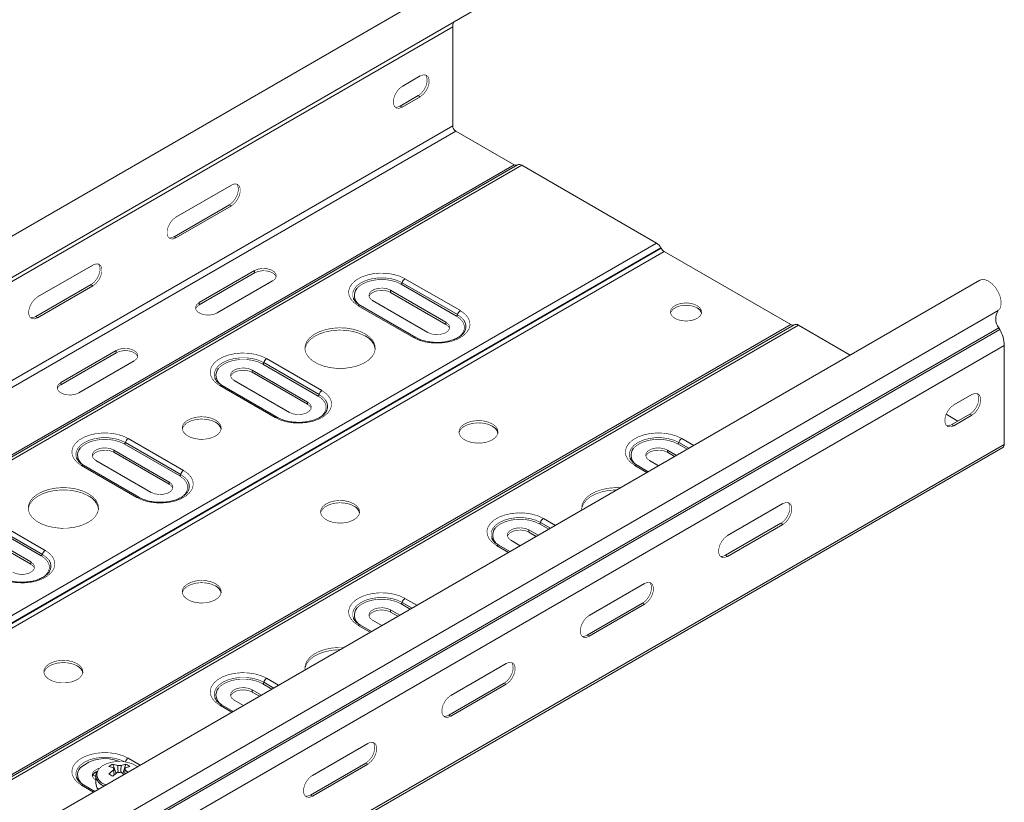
# Model space of a CAD drawing. Header units: millimetres. Extents: x 310 to 2055, y -1075 to 800.
# Tile 5 of 17: x 743 to 995, y -764 to -564. Entities that reach past the tile are written whole.
import ezdxf

# ---------------------------------------------------------------- set-up
doc = ezdxf.new("R2010")
doc.units = ezdxf.units.MM
doc.linetypes.add('K5LT32768', pattern=[0])
doc.linetypes.add('K5LT32769', pattern=[0])

msp = doc.modelspace()

# ---------------------------------------------------------------- linework, layer by layer
at = {"color": 7, "linetype": 'K5LT32768', "lineweight": 15}
for p, q in [((854.95, -553.33), (524.02, -744.36)), ((528.57, -752.25), (859.5, -561.21)), ((522.78, -756.65), (853.71, -565.61)), ((853.71, -565.61), (853.71, -590.88)), ((845.4, -578.16), (840.8, -580.81)), ((840.31, -585.83), (844.9, -583.18)), ((840.8, -586.12), (845.4, -583.47)), ((844.9, -583.18), (845.4, -583.47)), ((840.31, -585.83), (840.8, -586.12)), ((522.78, -781.92), (853.71, -590.88)), ((523.56, -783.26), (854.48, -592.22)), ((854.48, -592.22), (869.39, -600.83)), ((538.47, -791.87), (869.39, -600.83)), ((539.3, -791.9), (870.23, -600.86)), ((540.4, -792.01), (871.33, -600.97)), ((871.33, -600.97), (905.8, -620.87)), ((797.14, -606.02), (782.99, -614.18)), ((782.5, -619.2), (796.64, -611.04)), ((782.99, -619.49), (797.14, -611.33)), ((796.64, -611.04), (797.14, -611.33)), ((574.88, -811.91), (905.8, -620.87)), ((782.5, -619.2), (782.99, -619.49)), ((575.98, -813.07), (906.9, -622.03)), ((576.06, -813.21), (906.99, -622.17)), ((576.81, -814.01), (907.74, -622.97)), ((906.9, -622.03), (906.99, -622.17)), ((907.74, -622.97), (940.11, -641.65)), ((761.78, -626.43), (747.64, -634.59)), ((803.07, -627.86), (788.93, -636.02)), ((803.07, -628.43), (788.93, -636.59)), ((803.07, -628.43), (803.07, -627.86)), ((988.34, -630.33), (657.42, -821.37)), ((747.14, -639.61), (761.29, -631.45)), ((761.29, -631.45), (761.78, -631.74)), ((793.53, -638.68), (807.67, -630.51)), ((854.65, -639.48), (840.5, -631.32)), ((840.77, -630.95), (854.91, -639.11)), ((841.5, -629.92), (855.65, -638.09)), ((747.64, -639.9), (761.78, -631.74)), ((851.97, -641.03), (837.83, -632.86)), ((837.83, -633.43), (837.83, -632.86)), ((837.83, -633.43), (851.97, -641.6)), ((788.93, -636.59), (788.93, -636.02)), ((833.23, -635.51), (847.38, -643.68)), ((662.17, -829.11), (993.09, -638.08)), ((843.7, -644.98), (829.56, -636.82)), ((844.25, -644.93), (830.11, -636.76)), ((747.14, -639.61), (747.64, -639.9)), ((851.97, -641.6), (851.97, -641.03)), ((609.18, -832.69), (940.11, -641.65)), ((610.01, -832.72), (940.94, -641.68)), ((611.11, -832.83), (942.04, -641.79)), ((662.29, -833.52), (993.22, -642.48)), ((662.54, -833.96), (993.46, -642.92)), ((942.04, -641.79), (955.27, -649.43)), ((993.46, -642.92), (993.22, -642.48)), ((663.71, -838.01), (994.63, -646.97)), ((767.72, -648.27), (753.57, -656.43)), ((767.72, -648.84), (753.57, -657)), ((767.72, -648.84), (767.72, -648.27)), ((994.63, -672.23), (994.63, -646.97)), ((758.17, -659.09), (772.31, -650.92)), ((805.42, -651.36), (819.56, -659.52)), ((806.15, -650.33), (820.29, -658.5)), ((816.62, -661.44), (802.48, -653.27)), ((802.48, -653.84), (802.48, -653.27)), ((802.48, -653.84), (816.62, -662.01)), ((819.29, -659.89), (805.15, -651.73)), ((753.57, -657), (753.57, -656.43)), ((797.88, -655.92), (812.02, -664.09)), ((808.35, -665.39), (794.21, -657.23)), ((808.9, -665.34), (794.76, -657.17)), ((816.62, -662.01), (816.62, -661.44)), ((981.73, -662.17), (986.32, -659.51)), ((979.77, -664.55), (982.79, -666.29)), ((985.83, -664.54), (981.23, -667.19)), ((986.32, -664.82), (981.73, -667.47)), ((985.83, -664.54), (986.32, -664.82)), ((981.23, -667.19), (981.73, -667.47)), ((770.79, -670.74), (784.94, -678.91)), ((663.33, -864.1), (994.26, -673.06)), ((663.71, -863.27), (994.63, -672.23)), ((781.26, -681.85), (767.12, -673.68)), ((767.12, -674.25), (767.12, -673.68)), ((783.94, -680.3), (769.79, -672.14)), ((770.06, -671.77), (784.2, -679.93)), ((910.9, -675.04), (908.54, -673.68)), ((908.54, -674.25), (908.54, -673.68)), ((762.52, -676.33), (776.67, -684.5)), ((767.12, -674.25), (781.26, -682.42)), ((903.94, -676.33), (906.3, -677.7)), ((908.54, -674.25), (910.4, -675.33)), ((772.99, -685.8), (758.85, -677.64)), ((773.54, -685.75), (759.4, -677.58)), ((903.66, -679.22), (900.82, -677.58)), ((781.26, -682.42), (781.26, -681.85)), ((938.06, -687.37), (923.92, -695.54)), ((735.44, -691.15), (749.58, -699.32)), ((745.91, -702.26), (731.76, -694.09)), ((748.58, -700.71), (734.44, -692.55)), ((734.7, -692.18), (748.85, -700.34)), ((875.54, -695.45), (873.19, -694.09)), ((873.19, -694.66), (873.19, -694.09)), ((937.57, -692.4), (923.43, -700.56)), ((923.92, -700.85), (938.06, -692.68)), ((937.57, -692.4), (938.06, -692.68)), ((731.76, -694.66), (745.91, -702.83)), ((868.59, -696.74), (870.95, -698.11)), ((873.19, -694.66), (875.05, -695.74)), ((868.3, -699.63), (865.47, -697.99)), ((923.43, -700.56), (923.92, -700.85)), ((745.91, -702.83), (745.91, -702.26)), ((902.71, -707.78), (888.57, -715.95)), ((902.21, -712.81), (888.07, -720.97)), ((888.57, -721.26), (902.71, -713.09)), ((902.21, -712.81), (902.71, -713.09)), ((840.19, -715.86), (837.83, -714.5)), ((837.83, -715.07), (837.83, -714.5)), ((837.83, -715.07), (839.69, -716.15)), ((832.95, -720.04), (830.11, -718.4)), ((833.23, -717.16), (835.59, -718.52)), ((888.07, -720.97), (888.57, -721.26)), ((867.35, -728.19), (853.21, -736.36)), ((866.86, -733.22), (852.72, -741.38)), ((853.21, -741.67), (867.35, -733.5)), ((866.86, -733.22), (867.35, -733.5)), ((804.83, -736.27), (802.48, -734.91)), ((802.48, -735.48), (802.48, -734.91)), ((802.48, -735.48), (804.34, -736.56)), ((797.59, -740.45), (794.76, -738.82)), ((797.88, -737.57), (800.24, -738.93)), ((852.72, -741.38), (853.21, -741.67)), ((832, -748.6), (817.85, -756.77)), ((766.85, -753.91), (767.67, -756.29)), ((770.22, -753.91), (769.4, -756.29)), ((831.5, -753.63), (817.36, -761.79)), ((817.85, -762.08), (832, -753.91)), ((831.5, -753.63), (832, -753.91)), ((762.5, -755.9), (762.72, -756.03)), ((762.53, -756.89), (762.53, -758.79)), ((767.09, -754.87), (767.11, -755.19)), ((762.24, -760.86), (759.4, -759.23)), ((762.52, -757.98), (762.53, -757.98)), ((817.36, -761.79), (817.85, -762.08))]:
    msp.add_line(p, q, dxfattribs=at)
at = {"color": 8, "linetype": 'K5LT32769', "lineweight": 15, "true_color": 0x808080}
for p, q in [((912.21, -670.74), (915.28, -672.51)), ((913.57, -673.5), (911.21, -672.14)), ((911.48, -671.77), (914.03, -673.24)), ((903.33, -679.41), (900.27, -677.64)), ((876.86, -691.15), (879.92, -692.92)), ((878.22, -693.91), (875.86, -692.55)), ((876.13, -692.18), (878.67, -693.65)), ((867.98, -699.82), (864.92, -698.05)), ((841.5, -711.56), (844.57, -713.33)), ((842.86, -714.32), (840.5, -712.96)), ((840.77, -712.59), (843.32, -714.06)), ((832.62, -720.23), (829.56, -718.46)), ((806.15, -731.97), (809.21, -733.74)), ((807.51, -734.73), (805.15, -733.37)), ((805.42, -733), (807.96, -734.47)), ((797.27, -740.64), (794.21, -738.87)), ((770.79, -752.38), (773.86, -754.15)), ((762.53, -757.1), (761.73, -756.64)), ((761.91, -761.05), (758.85, -759.28)), ((764.29, -759.34), (764.59, -759.5)), ((764.45, -758.89), (765.1, -759.21))]:
    msp.add_line(p, q, dxfattribs=at)
at = {"color": 7, "linetype": 'K5LT32768', "const_width": 0.15}
for points in [[(844.9, -583.18), (845.69, -582.57), (846.38, -581.71), (846.89, -580.7), (847.16, -579.68), (847.16, -578.76), (846.89, -578.05), (846.75, -577.89)], [(845.4, -583.47), (846.18, -582.85), (846.87, -581.99), (847.39, -580.99), (847.66, -579.97), (847.66, -579.05), (847.39, -578.34), (846.87, -577.93), (846.18, -577.86), (845.4, -578.16)], [(840.8, -580.81), (840.01, -581.43), (839.32, -582.29), (838.81, -583.29), (838.54, -584.31), (838.54, -585.23), (838.81, -585.94), (839.32, -586.35), (840.01, -586.41), (840.8, -586.12)], [(838.95, -586.1), (839.52, -586.13), (840.31, -585.83)], [(796.64, -611.04), (797.43, -610.43), (798.12, -609.57), (798.63, -608.56), (798.9, -607.54), (798.9, -606.62), (798.63, -605.91), (798.49, -605.75)], [(797.14, -611.33), (797.92, -610.71), (798.61, -609.85), (799.13, -608.85), (799.4, -607.83), (799.4, -606.91), (799.13, -606.2), (798.61, -605.79), (797.92, -605.72), (797.14, -606.02)], [(782.99, -614.18), (782.21, -614.8), (781.52, -615.66), (781, -616.66), (780.73, -617.68), (780.73, -618.6), (781, -619.31), (781.52, -619.72), (782.21, -619.78), (782.99, -619.49)], [(781.14, -619.48), (781.71, -619.5), (782.5, -619.2)], [(761.29, -631.45), (762.07, -630.84), (762.76, -629.98), (763.28, -628.97), (763.55, -627.95), (763.55, -627.03), (763.28, -626.32), (763.14, -626.16)], [(761.78, -631.74), (762.57, -631.12), (763.26, -630.26), (763.77, -629.26), (764.04, -628.24), (764.04, -627.32), (763.77, -626.61), (763.26, -626.2), (762.57, -626.14), (761.78, -626.43)], [(807.67, -630.51), (808.32, -629.98), (808.61, -629.35), (808.51, -628.7), (808.03, -628.11), (807.23, -627.65), (806.21, -627.37), (805.09, -627.32), (804, -627.48), (803.07, -627.86)], [(808.58, -629.47), (808.51, -629.27), (808.03, -628.68), (807.23, -628.22), (806.21, -627.94), (805.09, -627.89), (804, -628.06), (803.07, -628.43)], [(829.56, -636.82), (828.45, -636.03), (827.65, -635.12), (827.19, -634.13), (827.1, -633.12), (827.37, -632.11), (828.01, -631.16), (828.97, -630.3), (830.22, -629.58), (831.7, -629.03), (833.35, -628.66), (835.09, -628.5), (836.85, -628.56), (838.56, -628.82), (840.13, -629.28), (841.5, -629.92)], [(840.5, -631.32), (839.27, -630.75), (837.85, -630.36), (836.32, -630.15), (834.75, -630.15), (833.21, -630.36), (831.79, -630.75), (830.56, -631.32), (829.58, -632.03), (829.21, -632.41)], [(993.09, -638.08), (993.57, -637.45), (993.81, -636.57), (993.79, -635.5), (993.52, -634.33), (993, -633.16), (992.3, -632.07), (991.46, -631.17), (990.55, -630.52), (989.64, -630.17), (988.82, -630.16), (988.34, -630.33)], [(837.83, -632.86), (836.91, -632.49), (835.82, -632.32), (834.69, -632.38), (833.67, -632.65), (832.87, -633.11), (832.39, -633.7), (832.29, -634.35), (832.59, -634.98), (833.23, -635.51)], [(832.32, -634.47), (832.39, -634.27), (832.87, -633.68), (833.67, -633.22), (834.69, -632.95), (835.82, -632.89), (836.91, -633.06), (837.83, -633.43)], [(747.64, -634.59), (746.85, -635.21), (746.16, -636.07), (745.65, -637.07), (745.38, -638.09), (745.38, -639.01), (745.65, -639.72), (746.16, -640.13), (746.85, -640.19), (747.64, -639.9)], [(788.93, -636.02), (788.28, -636.56), (787.99, -637.19), (788.09, -637.83), (788.57, -638.43), (789.36, -638.89), (790.39, -639.16), (791.51, -639.22), (792.6, -639.05), (793.53, -638.68)], [(916.14, -636.8), (915.18, -636.39), (914.06, -636.16), (912.87, -636.14), (911.71, -636.32), (910.7, -636.68), (909.93, -637.2), (909.45, -637.84), (909.32, -638.52), (909.54, -639.2), (910.1, -639.8), (910.94, -640.29), (911.99, -640.61), (913.16, -640.74), (914.35, -640.66), (915.44, -640.39), (916.35, -639.94), (916.98, -639.36), (917.29, -638.69), (917.24, -638), (916.85, -637.35), (916.14, -636.8)], [(788.93, -636.59), (788.28, -637.13), (788.02, -637.63)], [(855.65, -638.09), (856.76, -638.88), (857.56, -639.79), (858.02, -640.77), (858.11, -641.79), (857.83, -642.8), (857.2, -643.75), (856.24, -644.6), (854.99, -645.32), (853.51, -645.88), (851.86, -646.24), (850.12, -646.4), (848.35, -646.35), (846.65, -646.09), (845.07, -645.62), (843.7, -644.98)], [(916.14, -637.37), (915.18, -636.96), (914.06, -636.74), (912.87, -636.71), (911.71, -636.89), (910.7, -637.25), (909.93, -637.78), (909.45, -638.41), (909.34, -638.72)], [(745.79, -639.89), (746.36, -639.91), (747.14, -639.61)], [(847.38, -643.68), (848.3, -644.05), (849.39, -644.22), (850.52, -644.16), (851.54, -643.89), (852.34, -643.43), (852.81, -642.84), (852.91, -642.19), (852.62, -641.56), (851.97, -641.03)], [(851.97, -641.6), (852.62, -642.13), (852.89, -642.64)], [(831.29, -644.56), (829.88, -643.89), (828.26, -643.4), (826.51, -643.12), (824.7, -643.04), (822.89, -643.17), (821.17, -643.51), (819.6, -644.04), (818.25, -644.75), (817.17, -645.59), (816.41, -646.55), (816, -647.57), (815.94, -647.94)], [(831.29, -643.98), (829.88, -643.32), (828.26, -642.83), (826.51, -642.54), (824.7, -642.46), (822.89, -642.6), (821.17, -642.94), (819.6, -643.47), (818.25, -644.18), (817.17, -645.02), (816.41, -645.98), (816, -647), (815.95, -648.05), (816.27, -649.09), (816.95, -650.06), (817.95, -650.94), (819.24, -651.68), (820.76, -652.26), (822.45, -652.65), (824.24, -652.84), (826.06, -652.81), (827.84, -652.57), (829.49, -652.14), (830.96, -651.51), (832.18, -650.73), (833.1, -649.83), (833.69, -648.83), (833.92, -647.79), (833.78, -646.74), (833.28, -645.73), (832.44, -644.8), (831.29, -643.98)], [(772.31, -650.92), (772.96, -650.39), (773.25, -649.76), (773.15, -649.11), (772.68, -648.52), (771.88, -648.06), (770.86, -647.78), (769.73, -647.73), (768.64, -647.89), (767.72, -648.27)], [(773.23, -649.88), (773.15, -649.68), (772.68, -649.09), (771.88, -648.63), (770.86, -648.35), (769.73, -648.3), (768.64, -648.47), (767.72, -648.84)], [(794.21, -657.23), (793.09, -656.44), (792.29, -655.53), (791.84, -654.54), (791.74, -653.53), (792.02, -652.52), (792.65, -651.57), (793.61, -650.71), (794.86, -649.99), (796.34, -649.44), (797.99, -649.07), (799.74, -648.91), (801.5, -648.97), (803.2, -649.23), (804.78, -649.69), (806.15, -650.33)], [(805.15, -651.73), (803.92, -651.16), (802.5, -650.77), (800.96, -650.56), (799.39, -650.56), (797.85, -650.77), (796.44, -651.16), (795.21, -651.73), (794.22, -652.44), (793.85, -652.82)], [(802.48, -653.27), (801.55, -652.9), (800.46, -652.73), (799.34, -652.79), (798.31, -653.06), (797.51, -653.52), (797.04, -654.11), (796.94, -654.76), (797.23, -655.39), (797.88, -655.92)], [(796.96, -654.88), (797.04, -654.68), (797.51, -654.09), (798.31, -653.63), (799.34, -653.36), (800.46, -653.3), (801.55, -653.47), (802.48, -653.84)], [(753.57, -656.43), (752.93, -656.97), (752.64, -657.6), (752.73, -658.24), (753.21, -658.84), (754.01, -659.3), (755.03, -659.57), (756.16, -659.63), (757.25, -659.46), (758.17, -659.09)], [(753.57, -657), (752.93, -657.54), (752.66, -658.04)], [(820.29, -658.5), (821.4, -659.29), (822.2, -660.2), (822.66, -661.18), (822.75, -662.2), (822.48, -663.21), (821.84, -664.16), (820.88, -665.01), (819.63, -665.73), (818.15, -666.29), (816.51, -666.65), (814.76, -666.81), (813, -666.76), (811.29, -666.5), (809.72, -666.03), (808.35, -665.39)], [(812.02, -664.09), (812.95, -664.46), (814.04, -664.63), (815.16, -664.57), (816.18, -664.3), (816.98, -663.84), (817.46, -663.25), (817.56, -662.6), (817.26, -661.97), (816.62, -661.44)], [(987.68, -659.24), (987.82, -659.41), (988.09, -660.11), (988.09, -661.04), (987.82, -662.06), (987.31, -663.06), (986.61, -663.92), (985.83, -664.54)], [(986.32, -659.51), (987.11, -659.22), (987.8, -659.28), (988.31, -659.69), (988.59, -660.4), (988.59, -661.32), (988.31, -662.35), (987.8, -663.35), (987.11, -664.21), (986.32, -664.82)], [(816.62, -662.01), (817.26, -662.54), (817.53, -663.05)], [(981.73, -667.47), (980.94, -667.77), (980.25, -667.71), (979.74, -667.3), (979.46, -666.59), (979.46, -665.67), (979.74, -664.64), (980.25, -663.64), (980.94, -662.78), (981.73, -662.17)], [(793.11, -666.03), (792.02, -665.55), (790.75, -665.26), (789.4, -665.18), (788.06, -665.32), (786.83, -665.65), (785.8, -666.17), (785.06, -666.83), (784.64, -667.58), (784.6, -668.36), (784.92, -669.13), (785.59, -669.81), (786.55, -670.37), (787.74, -670.75), (789.06, -670.94), (790.42, -670.91), (791.72, -670.68), (792.86, -670.24), (793.75, -669.65), (794.34, -668.94), (794.57, -668.17), (794.43, -667.39), (793.93, -666.65), (793.11, -666.03)], [(793.11, -666.6), (792.02, -666.12), (790.75, -665.84), (789.4, -665.76), (788.06, -665.89), (786.83, -666.23), (785.8, -666.74), (785.06, -667.4), (784.64, -668.15), (784.6, -668.35)], [(863.82, -667.01), (862.73, -666.53), (861.46, -666.24), (860.11, -666.16), (858.77, -666.3), (857.54, -666.63), (856.51, -667.15), (855.77, -667.81), (855.35, -668.56), (855.31, -669.34), (855.63, -670.11), (856.3, -670.79), (857.26, -671.35), (858.45, -671.73), (859.77, -671.92), (861.13, -671.89), (862.43, -671.65), (863.57, -671.22), (864.46, -670.63), (865.05, -669.92), (865.28, -669.15), (865.14, -668.36), (864.64, -667.63), (863.82, -667.01)], [(863.82, -667.58), (862.73, -667.1), (861.46, -666.82), (860.11, -666.74), (858.77, -666.87), (857.54, -667.21), (856.51, -667.72), (855.77, -668.38), (855.35, -669.13), (855.31, -669.33)], [(981.23, -667.19), (980.45, -667.48), (979.87, -667.46)], [(758.85, -677.64), (757.74, -676.85), (756.94, -675.94), (756.48, -674.95), (756.39, -673.94), (756.66, -672.93), (757.3, -671.98), (758.26, -671.12), (759.51, -670.4), (760.99, -669.85), (762.64, -669.48), (764.38, -669.32), (766.14, -669.38), (767.85, -669.64), (769.42, -670.1), (770.79, -670.74)], [(769.79, -672.14), (768.56, -671.57), (767.14, -671.18), (765.61, -670.97), (764.03, -670.97), (762.5, -671.18), (761.08, -671.57), (759.85, -672.14), (758.87, -672.85), (758.5, -673.23)], [(900.27, -677.64), (899.16, -676.85), (898.36, -675.94), (897.9, -674.95), (897.81, -673.94), (898.09, -672.93), (898.72, -671.98), (899.68, -671.12), (900.93, -670.4), (902.41, -669.85), (904.06, -669.48), (905.8, -669.32), (907.56, -669.38), (909.27, -669.64), (910.84, -670.1), (912.21, -670.74)], [(911.21, -672.14), (909.98, -671.57), (908.57, -671.18), (907.03, -670.97), (905.46, -670.97), (903.92, -671.18), (902.5, -671.57), (901.27, -672.14), (900.29, -672.85), (899.92, -673.23)], [(767.12, -673.68), (766.2, -673.31), (765.1, -673.14), (763.98, -673.2), (762.96, -673.47), (762.16, -673.93), (761.68, -674.52), (761.58, -675.17), (761.88, -675.8), (762.52, -676.33)], [(761.61, -675.29), (761.68, -675.09), (762.16, -674.5), (762.96, -674.04), (763.98, -673.77), (765.1, -673.71), (766.2, -673.88), (767.12, -674.25)], [(908.54, -673.68), (907.62, -673.31), (906.53, -673.14), (905.4, -673.2), (904.38, -673.47), (903.58, -673.93), (903.1, -674.52), (903.01, -675.17), (903.3, -675.8), (903.94, -676.33)], [(903.03, -675.29), (903.1, -675.09), (903.58, -674.5), (904.38, -674.04), (905.4, -673.77), (906.53, -673.71), (907.62, -673.88), (908.54, -674.25)], [(784.94, -678.91), (786.05, -679.7), (786.85, -680.61), (787.31, -681.59), (787.4, -682.61), (787.12, -683.62), (786.49, -684.57), (785.53, -685.42), (784.28, -686.14), (782.8, -686.7), (781.15, -687.06), (779.41, -687.22), (777.64, -687.17), (775.94, -686.91), (774.36, -686.44), (772.99, -685.8)], [(776.67, -684.5), (777.59, -684.87), (778.68, -685.04), (779.81, -684.98), (780.83, -684.71), (781.63, -684.25), (782.1, -683.66), (782.2, -683.01), (781.91, -682.38), (781.26, -681.85)], [(760.58, -685.38), (759.17, -684.71), (757.55, -684.23), (755.8, -683.94), (753.99, -683.86), (752.18, -683.99), (750.46, -684.33), (748.89, -684.86), (747.54, -685.57), (746.46, -686.41), (745.7, -687.37), (745.29, -688.39), (745.23, -688.76)], [(760.58, -684.8), (759.17, -684.14), (757.55, -683.65), (755.8, -683.36), (753.99, -683.28), (752.18, -683.42), (750.46, -683.76), (748.89, -684.29), (747.54, -685), (746.46, -685.84), (745.7, -686.8), (745.29, -687.82), (745.24, -688.87), (745.56, -689.91), (746.24, -690.88), (747.24, -691.76), (748.53, -692.51), (750.05, -693.08), (751.74, -693.47), (753.53, -693.66), (755.35, -693.63), (757.13, -693.39), (758.78, -692.96), (760.25, -692.33), (761.47, -691.55), (762.39, -690.65), (762.98, -689.65), (763.21, -688.61), (763.07, -687.56), (762.57, -686.55), (761.73, -685.62), (760.58, -684.8)], [(781.26, -682.42), (781.91, -682.95), (782.18, -683.46)], [(895.63, -683.85), (895.41, -683.86), (893.6, -683.99), (891.88, -684.33), (890.31, -684.86), (888.96, -685.57), (887.88, -686.41), (887.12, -687.37), (886.71, -688.39), (886.65, -688.76)], [(896.57, -683.31), (895.41, -683.28), (893.6, -683.42), (891.88, -683.76), (890.31, -684.29), (888.96, -685), (887.88, -685.84), (887.12, -686.8), (886.71, -687.82), (886.66, -688.87), (886.69, -689.02)], [(828.46, -687.42), (827.38, -686.94), (826.11, -686.65), (824.76, -686.57), (823.41, -686.71), (822.18, -687.04), (821.16, -687.56), (820.41, -688.22), (820, -688.97), (819.95, -689.75), (820.27, -690.52), (820.94, -691.2), (821.9, -691.76), (823.09, -692.14), (824.41, -692.33), (825.78, -692.3), (827.07, -692.07), (828.21, -691.63), (829.11, -691.04), (829.69, -690.33), (829.92, -689.56), (829.78, -688.78), (829.28, -688.04), (828.46, -687.42)], [(828.46, -687.99), (827.38, -687.51), (826.11, -687.23), (824.76, -687.15), (823.41, -687.28), (822.18, -687.62), (821.16, -688.13), (820.41, -688.79), (820, -689.54), (819.95, -689.74)], [(939.42, -687.1), (939.56, -687.27), (939.83, -687.97), (939.83, -688.9), (939.56, -689.92), (939.05, -690.92), (938.35, -691.78), (937.57, -692.4)], [(938.06, -692.68), (938.85, -692.07), (939.54, -691.21), (940.05, -690.21), (940.33, -689.18), (940.33, -688.26), (940.05, -687.55), (939.54, -687.14), (938.85, -687.08), (938.06, -687.37)], [(864.92, -698.05), (863.8, -697.26), (863, -696.35), (862.55, -695.36), (862.45, -694.35), (862.73, -693.34), (863.36, -692.39), (864.32, -691.53), (865.57, -690.81), (867.05, -690.26), (868.7, -689.89), (870.45, -689.73), (872.21, -689.79), (873.91, -690.05), (875.49, -690.51), (876.86, -691.15)], [(875.86, -692.55), (874.63, -691.98), (873.21, -691.59), (871.67, -691.38), (870.1, -691.38), (868.57, -691.59), (867.15, -691.98), (865.92, -692.55), (864.93, -693.26), (864.56, -693.64)], [(873.19, -694.09), (872.26, -693.72), (871.17, -693.55), (870.05, -693.61), (869.02, -693.88), (868.23, -694.34), (867.75, -694.93), (867.65, -695.58), (867.94, -696.21), (868.59, -696.74)], [(867.68, -695.7), (867.75, -695.5), (868.23, -694.91), (869.02, -694.45), (870.05, -694.18), (871.17, -694.12), (872.26, -694.29), (873.19, -694.66)], [(923.92, -695.54), (923.13, -696.15), (922.44, -697.01), (921.93, -698.01), (921.66, -699.04), (921.66, -699.96), (921.93, -700.67), (922.44, -701.08), (923.13, -701.14), (923.92, -700.85)], [(749.58, -699.32), (750.69, -700.11), (751.49, -701.02), (751.95, -702), (752.04, -703.02), (751.77, -704.03), (751.13, -704.98), (750.17, -705.83), (748.92, -706.55), (747.44, -707.11), (745.79, -707.48), (744.05, -707.63), (742.29, -707.58), (740.58, -707.32), (739.01, -706.85), (737.64, -706.21)], [(923.43, -700.56), (922.64, -700.85), (922.07, -700.83)], [(741.31, -704.91), (742.23, -705.28), (743.33, -705.45), (744.45, -705.39), (745.47, -705.12), (746.27, -704.66), (746.75, -704.07), (746.85, -703.42), (746.55, -702.79), (745.91, -702.26)], [(745.91, -702.83), (746.55, -703.36), (746.82, -703.87)], [(793.11, -707.83), (792.02, -707.35), (790.75, -707.06), (789.4, -706.98), (788.06, -707.12), (786.83, -707.46), (785.8, -707.97), (785.06, -708.63), (784.64, -709.38), (784.6, -710.16), (784.92, -710.93), (785.59, -711.61), (786.55, -712.17), (787.74, -712.55), (789.06, -712.74), (790.42, -712.71), (791.72, -712.48), (792.86, -712.04), (793.75, -711.45), (794.34, -710.74), (794.57, -709.97), (794.43, -709.19), (793.93, -708.45), (793.11, -707.83)], [(793.11, -708.4), (792.02, -707.92), (790.75, -707.64), (789.4, -707.56), (788.06, -707.69), (786.83, -708.03), (785.8, -708.54), (785.06, -709.2), (784.64, -709.95), (784.6, -710.15)], [(904.07, -707.51), (904.2, -707.68), (904.48, -708.38), (904.48, -709.31), (904.2, -710.33), (903.69, -711.33), (903, -712.19), (902.21, -712.81)], [(902.71, -713.09), (903.49, -712.48), (904.18, -711.62), (904.7, -710.62), (904.97, -709.59), (904.97, -708.67), (904.7, -707.96), (904.18, -707.55), (903.49, -707.49), (902.71, -707.78)], [(829.56, -718.46), (828.45, -717.67), (827.65, -716.76), (827.19, -715.77), (827.1, -714.76), (827.37, -713.75), (828.01, -712.8), (828.97, -711.94), (830.22, -711.22), (831.7, -710.67), (833.35, -710.3), (835.09, -710.14), (836.85, -710.2), (838.56, -710.46), (840.13, -710.92), (841.5, -711.56)], [(840.5, -712.96), (839.27, -712.39), (837.85, -712), (836.32, -711.79), (834.75, -711.79), (833.21, -712), (831.79, -712.39), (830.56, -712.96), (829.58, -713.67), (829.21, -714.05)], [(837.83, -714.5), (836.91, -714.13), (835.82, -713.96), (834.69, -714.02), (833.67, -714.29), (832.87, -714.75), (832.39, -715.34), (832.29, -715.99), (832.59, -716.62), (833.23, -717.16)], [(832.32, -716.11), (832.39, -715.91), (832.87, -715.32), (833.67, -714.86), (834.69, -714.59), (835.82, -714.53), (836.91, -714.7), (837.83, -715.07)], [(888.57, -715.95), (887.78, -716.56), (887.09, -717.42), (886.58, -718.42), (886.3, -719.45), (886.3, -720.37), (886.58, -721.08), (887.09, -721.49), (887.78, -721.55), (888.57, -721.26)], [(888.07, -720.97), (887.28, -721.26), (886.71, -721.24)], [(825.86, -724.13), (824.7, -724.11), (822.89, -724.24), (821.17, -724.58), (819.6, -725.11), (818.25, -725.82), (817.17, -726.66), (816.41, -727.62), (816, -728.64), (815.95, -729.69), (815.97, -729.84)], [(824.92, -724.68), (824.7, -724.68), (822.89, -724.81), (821.17, -725.15), (819.6, -725.68), (818.25, -726.39), (817.17, -727.23), (816.41, -728.19), (816, -729.21), (815.94, -729.58)], [(757.75, -728.81), (756.67, -728.33), (755.4, -728.05), (754.04, -727.97), (752.7, -728.1), (751.47, -728.44), (750.45, -728.95), (749.7, -729.61), (749.29, -730.36), (749.24, -730.56)], [(757.75, -728.24), (756.67, -727.76), (755.4, -727.47), (754.04, -727.39), (752.7, -727.53), (751.47, -727.87), (750.45, -728.38), (749.7, -729.04), (749.29, -729.79), (749.24, -730.57), (749.56, -731.34), (750.23, -732.02), (751.19, -732.58), (752.38, -732.96), (753.7, -733.15), (755.06, -733.12), (756.36, -732.89), (757.5, -732.45), (758.4, -731.86), (758.98, -731.15), (759.21, -730.38), (759.07, -729.6), (758.57, -728.86), (757.75, -728.24)], [(868.71, -727.92), (868.85, -728.09), (869.12, -728.79), (869.12, -729.72), (868.85, -730.74), (868.33, -731.74), (867.64, -732.6), (866.86, -733.22)], [(867.35, -733.5), (868.14, -732.89), (868.83, -732.03), (869.34, -731.03), (869.62, -730), (869.62, -729.08), (869.34, -728.37), (868.83, -727.96), (868.14, -727.9), (867.35, -728.19)], [(794.21, -738.87), (793.09, -738.08), (792.29, -737.17), (791.84, -736.18), (791.74, -735.17), (792.02, -734.16), (792.65, -733.21), (793.61, -732.35), (794.86, -731.63), (796.34, -731.08), (797.99, -730.71), (799.74, -730.55), (801.5, -730.61), (803.2, -730.87), (804.78, -731.33), (806.15, -731.97)], [(805.15, -733.37), (803.92, -732.8), (802.5, -732.41), (800.96, -732.21), (799.39, -732.21), (797.85, -732.41), (796.44, -732.8), (795.21, -733.37), (794.22, -734.08), (793.85, -734.46)], [(802.48, -734.91), (801.55, -734.54), (800.46, -734.37), (799.34, -734.43), (798.31, -734.7), (797.51, -735.16), (797.04, -735.75), (796.94, -736.4), (797.23, -737.03), (797.88, -737.57)], [(796.96, -736.52), (797.04, -736.32), (797.51, -735.73), (798.31, -735.27), (799.34, -735), (800.46, -734.94), (801.55, -735.11), (802.48, -735.48)], [(853.21, -736.36), (852.42, -736.97), (851.73, -737.83), (851.22, -738.83), (850.95, -739.86), (850.95, -740.78), (851.22, -741.49), (851.73, -741.9), (852.42, -741.96), (853.21, -741.67)], [(852.72, -741.38), (851.93, -741.67), (851.36, -741.65)], [(833.36, -748.33), (833.49, -748.5), (833.77, -749.2), (833.77, -750.13), (833.49, -751.15), (832.98, -752.15), (832.29, -753.01), (831.5, -753.63)], [(832, -753.91), (832.78, -753.3), (833.47, -752.44), (833.99, -751.44), (834.26, -750.41), (834.26, -749.49), (833.99, -748.78), (833.47, -748.37), (832.78, -748.31), (832, -748.6)], [(758.85, -759.28), (757.74, -758.49), (756.94, -757.58), (756.48, -756.6), (756.39, -755.58), (756.66, -754.57), (757.3, -753.62), (758.26, -752.76), (759.51, -752.04), (760.99, -751.49), (762.64, -751.12), (764.38, -750.96), (766.14, -751.02), (767.85, -751.28), (769.42, -751.74), (770.79, -752.38)], [(773.17, -754.55), (773.09, -754.49), (772.07, -753.9), (770.83, -753.48), (769.44, -753.24), (767.99, -753.22), (766.58, -753.4), (765.29, -753.78), (764.2, -754.33), (763.39, -755.02), (763, -755.58)], [(763.46, -754.95), (762.96, -755.11), (762.16, -755.57), (761.68, -756.16), (761.58, -756.81), (761.88, -757.44), (762.52, -757.98)], [(762.53, -756.89), (762.54, -757), (762.54, -757.07)], [(817.85, -756.77), (817.07, -757.38), (816.38, -758.24), (815.86, -759.24), (815.59, -760.27), (815.59, -761.19), (815.86, -761.9), (816.38, -762.31), (817.07, -762.37), (817.85, -762.08)], [(817.36, -761.79), (816.57, -762.08), (816, -762.06)]]:
    msp.add_lwpolyline(points, dxfattribs=at)
at = {"color": 8, "linetype": 'K5LT32769', "true_color": 0x808080, "const_width": 0.15}
for points in [[(828.34, -634.99), (828.17, -634.45), (828.17, -633.49), (828.54, -632.56), (829.26, -631.69), (830.29, -630.95), (831.59, -630.35), (833.09, -629.93), (834.7, -629.72), (836.36, -629.72), (837.98, -629.93), (839.47, -630.35), (840.77, -630.95)], [(855.02, -644.99), (855.63, -644.51), (856.31, -643.69), (856.66, -642.81), (856.66, -641.9), (856.31, -641.01), (855.63, -640.19), (854.65, -639.48)], [(854.91, -639.11), (855.95, -639.86), (856.53, -640.51)], [(792.98, -655.4), (792.82, -654.86), (792.82, -653.9), (793.18, -652.97), (793.9, -652.1), (794.94, -651.36), (796.24, -650.76), (797.73, -650.34), (799.35, -650.13), (801.01, -650.13), (802.62, -650.34), (804.12, -650.76), (805.42, -651.36)], [(819.66, -665.4), (820.27, -664.92), (820.96, -664.1), (821.31, -663.22), (821.31, -662.31), (820.96, -661.42), (820.27, -660.6), (819.29, -659.89)], [(819.56, -659.52), (820.59, -660.27), (821.17, -660.92)], [(757.63, -675.81), (757.46, -675.27), (757.46, -674.31), (757.83, -673.38), (758.55, -672.51), (759.58, -671.77), (760.88, -671.17), (762.37, -670.75), (763.99, -670.54), (765.65, -670.54), (767.27, -670.75), (768.76, -671.17), (770.06, -671.77)], [(899.05, -675.81), (898.88, -675.27), (898.88, -674.31), (899.25, -673.38), (899.97, -672.51), (901, -671.77), (902.3, -671.17), (903.8, -670.75), (905.41, -670.54), (907.07, -670.54), (908.69, -670.75), (910.18, -671.17), (911.48, -671.77)], [(784.31, -685.81), (784.92, -685.33), (785.6, -684.51), (785.95, -683.63), (785.95, -682.72), (785.6, -681.83), (784.92, -681.01), (783.94, -680.3)], [(784.2, -679.93), (785.24, -680.68), (785.81, -681.33)], [(863.69, -696.22), (863.53, -695.68), (863.53, -694.72), (863.9, -693.79), (864.61, -692.93), (865.65, -692.18), (866.95, -691.58), (868.44, -691.16), (870.06, -690.95), (871.72, -690.95), (873.33, -691.16), (874.83, -691.58), (876.13, -692.18)], [(748.95, -706.22), (749.56, -705.74), (750.25, -704.92), (750.6, -704.04), (750.6, -703.13), (750.25, -702.24), (749.56, -701.42), (748.58, -700.71)], [(748.85, -700.34), (749.88, -701.09), (750.46, -701.74)], [(828.34, -716.63), (828.17, -716.09), (828.17, -715.13), (828.54, -714.2), (829.26, -713.34), (830.29, -712.59), (831.59, -711.99), (833.09, -711.57), (834.7, -711.36), (836.36, -711.36), (837.98, -711.57), (839.47, -711.99), (840.77, -712.59)], [(792.98, -737.04), (792.82, -736.5), (792.82, -735.54), (793.18, -734.61), (793.9, -733.75), (794.94, -733), (796.24, -732.4), (797.73, -731.98), (799.35, -731.77), (801.01, -731.77), (802.62, -731.98), (804.12, -732.4), (805.42, -733)], [(757.63, -757.45), (757.46, -756.91), (757.46, -755.95), (757.83, -755.02), (758.55, -754.16), (759.58, -753.41), (760.88, -752.81), (762.37, -752.39), (763.99, -752.18), (765.65, -752.18), (767.27, -752.39), (768.76, -752.81), (769.85, -753.29)]]:
    msp.add_lwpolyline(points, dxfattribs=at)
at = {"color": 7, "linetype": 'K5LT32768', "lineweight": 15}
for centre, radius, start, end in [((857.56, -565.56), 3.86, 163.4884, 180.8551), ((855.39, -590.8), 1.69, 182.6065, 237.3936), ((869.83, -600.22), 0.754, 234.3839, 294.3116), ((870.68, -601.87), 1.11, 54.3819, 114.3144), ((904.12, -623.56), 3.17, 28.8553, 58.0457), ((908.88, -621.13), 2.16, 208.8554, 238.0453), ((840.16, -630.79), 0.626, 302.9007, 345.7834), ((842.44, -631.37), 1.72, 122.8993, 165.7857), ((856.58, -639.53), 1.72, 122.8993, 165.7857), ((915.28, -639.26), 2.08, 15.0916, 65.4323), ((996.15, -640.19), 3.72, 145.2363, 218.0458), ((854.31, -638.96), 0.626, 302.9007, 345.7834), ((854.4, -642.13), 2.68, 337.4666, 37.3081), ((940.54, -641.04), 0.754, 234.383, 294.3126), ((941.39, -642.69), 1.11, 54.3821, 114.3137), ((986.05, -647.25), 8.59, 1.8773, 30.2829), ((829.37, -648.75), 4.62, 10.0983, 65.3826), ((804.81, -651.2), 0.626, 302.8992, 345.7863), ((807.08, -651.78), 1.72, 122.9004, 165.7846), ((821.23, -659.94), 1.72, 122.9004, 165.7846), ((818.95, -659.37), 0.626, 302.8992, 345.7863), ((819.04, -662.54), 2.68, 337.4662, 37.308), ((792.01, -668.97), 2.61, 13.5762, 65.1512), ((862.72, -669.95), 2.61, 13.5749, 65.1521), ((771.73, -672.19), 1.72, 122.8997, 165.7856), ((913.15, -672.19), 1.72, 122.8993, 165.7857), ((769.45, -671.61), 0.626, 302.9, 345.7849), ((910.88, -671.61), 0.626, 302.9007, 345.7834), ((993.72, -672.32), 0.911, 305.8933, 5.4193), ((785.87, -680.35), 1.72, 122.8997, 165.7856), ((783.6, -679.78), 0.626, 302.9, 345.7849), ((783.68, -682.95), 2.68, 337.4666, 37.3081), ((758.66, -689.57), 4.62, 10.0984, 65.3828), ((827.36, -690.36), 2.61, 13.5756, 65.1517), ((877.79, -692.6), 1.72, 122.9004, 165.7846), ((875.52, -692.02), 0.626, 302.8992, 345.7863), ((750.51, -700.76), 1.72, 122.8996, 165.7854), ((748.24, -700.19), 0.626, 302.8996, 345.7856), ((748.33, -703.36), 2.68, 337.4668, 37.3076), ((792.01, -710.77), 2.61, 13.5748, 65.1525), ((842.44, -713.01), 1.72, 122.8997, 165.7856), ((840.16, -712.43), 0.626, 302.9, 345.7849), ((756.65, -731.18), 2.61, 13.5751, 65.1521), ((807.08, -733.42), 1.72, 122.8996, 165.7854), ((804.81, -732.84), 0.626, 302.8996, 345.7856), ((764.88, -762.23), 9.74, 67.9818, 130.9517), ((769.81, -760.2), 6.96, 115.2173, 124.7773), ((764.53, -760.86), 6.51, 66.8807, 78.3425), ((765.53, -760.28), 6.51, 66.8807, 78.3425), ((768.53, -756.83), 2.58, 80.0899, 99.9097), ((771.53, -760.28), 6.51, 101.6576, 113.1194), ((772.54, -760.86), 6.51, 101.6576, 113.1194), ((767.25, -760.2), 6.96, 55.223, 64.7824), ((763.43, -757.57), 1.93, 108.5864, 160.7236), ((774.57, -765.54), 12.61, 126.3918, 133.7637), ((755.98, -774.68), 20.74, 58.4012, 61.6042), ((775.57, -766.12), 12.61, 126.3918, 133.7637), ((767.55, -755.13), 0.53, 151.101, 208.9001), ((768.53, -753.43), 2.58, 260.0896, 279.9108), ((761.8, -765.74), 12.13, 49.2661, 53.6845), ((769.52, -755.13), 0.53, 331.0984, 28.9004), ((762.82, -765.13), 12.09, 49.2597, 53.6909), ((764.85, -758.75), 2.32, 181.076, 223.089)]:
    msp.add_arc(centre, radius, start, end, dxfattribs=at)
at = {"color": 8, "linetype": 'K5LT32769', "lineweight": 15, "true_color": 0x808080}
for centre, radius, start, end in [((831.39, -634.21), 2.83, 140.5773, 236.6644), ((829.88, -637.25), 0.542, 64.9753, 126.3349), ((844.02, -645.42), 0.542, 65.2524, 126.3037), ((796.04, -654.62), 2.83, 140.5773, 236.6644), ((794.53, -657.67), 0.542, 64.9753, 126.3349), ((808.67, -665.83), 0.542, 65.2524, 126.3037), ((760.68, -675.03), 2.83, 140.5773, 236.6644), ((902.1, -675.03), 2.83, 140.5766, 236.6649), ((759.17, -678.08), 0.542, 64.9761, 126.3347), ((900.59, -678.08), 0.542, 64.9753, 126.3349), ((773.31, -686.24), 0.542, 65.2429, 126.3132), ((866.75, -695.44), 2.83, 140.5766, 236.6649), ((865.24, -698.49), 0.542, 64.9753, 126.3349), ((831.39, -715.85), 2.83, 140.5766, 236.6649), ((829.88, -718.9), 0.542, 64.9761, 126.3347), ((796.04, -736.26), 2.83, 140.5764, 236.6651), ((794.53, -739.31), 0.542, 64.978, 126.3325), ((771.73, -753.83), 1.72, 122.8963, 162.9665), ((760.68, -756.67), 2.83, 140.5763, 236.6652), ((765.6, -756.53), 3.11, 190.0911, 245.0882), ((765.33, -756.53), 2.52, 157.8671, 249.5279), ((759.17, -759.72), 0.542, 64.9779, 126.3325)]:
    msp.add_arc(centre, radius, start, end, dxfattribs=at)
at = {"color": 7, "linetype": 'K5LT32768', "lineweight": 15}
for points, knots in [([(828.32, -634.88), (828.33, -634.94), (828.37, -635.12), (828.5, -635.28), (828.58, -635.39)], [0, 0, 0, 0, 0.342118, 1, 1, 1, 1]), ([(830.11, -636.76), (829.94, -636.66), (829.46, -636.36), (828.85, -635.82), (828.46, -635.31), (828.38, -635.06), (828.37, -635)], [0, 0, 0, 0, 0.187389, 0.545116, 0.903092, 1, 1, 1, 1]), ([(856.83, -643.17), (856.8, -643.27), (856.69, -643.56), (856.24, -644.11), (855.45, -644.75), (854.39, -645.32), (853.12, -645.78), (851.7, -646.08), (850.19, -646.23), (848.66, -646.2), (847.17, -646), (845.79, -645.64), (844.84, -645.25), (844.37, -644.99), (844.25, -644.93)], [0, 0, 0, 0, 0.042418, 0.130305, 0.224053, 0.31638, 0.408718, 0.501589, 0.594957, 0.688584, 0.782164, 0.875312, 0.967741, 1, 1, 1, 1]), ([(792.96, -655.29), (792.97, -655.35), (792.98, -655.43), (793.04, -655.51), (793.05, -655.52)], [0, 0, 0, 0, 0.760449, 1, 1, 1, 1]), ([(794.76, -657.17), (794.59, -657.07), (794.1, -656.77), (793.5, -656.23), (793.1, -655.72), (793.03, -655.47), (793.01, -655.41)], [0, 0, 0, 0, 0.187389, 0.545114, 0.903092, 1, 1, 1, 1]), ([(821.48, -663.58), (821.44, -663.68), (821.34, -663.97), (820.88, -664.52), (820.1, -665.16), (819.03, -665.73), (817.77, -666.19), (816.35, -666.49), (814.84, -666.64), (813.3, -666.61), (811.81, -666.41), (810.43, -666.05), (809.48, -665.66), (809.02, -665.41), (808.9, -665.34)], [0, 0, 0, 0, 0.042418, 0.130305, 0.224054, 0.31638, 0.408719, 0.501589, 0.594957, 0.688584, 0.782164, 0.875312, 0.967741, 1, 1, 1, 1]), ([(757.61, -675.7), (757.62, -675.76), (757.66, -675.94), (757.79, -676.1), (757.87, -676.21)], [0, 0, 0, 0, 0.342122, 1, 1, 1, 1]), ([(759.4, -677.58), (759.23, -677.48), (758.75, -677.18), (758.14, -676.64), (757.75, -676.13), (757.67, -675.88), (757.65, -675.82)], [0, 0, 0, 0, 0.187389, 0.545114, 0.903092, 1, 1, 1, 1]), ([(899.03, -675.7), (899.04, -675.76), (899.08, -675.94), (899.21, -676.1), (899.29, -676.21)], [0, 0, 0, 0, 0.342123, 1, 1, 1, 1]), ([(900.82, -677.58), (900.65, -677.48), (900.17, -677.18), (899.56, -676.64), (899.17, -676.13), (899.09, -675.88), (899.08, -675.82)], [0, 0, 0, 0, 0.187393, 0.545116, 0.903092, 1, 1, 1, 1]), ([(786.12, -683.99), (786.09, -684.09), (785.98, -684.38), (785.53, -684.93), (784.74, -685.57), (783.68, -686.14), (782.41, -686.6), (780.99, -686.9), (779.48, -687.05), (777.95, -687.02), (776.46, -686.82), (775.08, -686.46), (774.13, -686.07), (773.66, -685.82), (773.54, -685.75)], [0, 0, 0, 0, 0.042418, 0.130305, 0.224054, 0.31638, 0.408719, 0.501589, 0.594957, 0.688584, 0.782164, 0.875312, 0.967741, 1, 1, 1, 1]), ([(863.67, -696.11), (863.69, -696.17), (863.73, -696.35), (863.85, -696.51), (863.94, -696.62)], [0, 0, 0, 0, 0.342132, 1, 1, 1, 1]), ([(865.47, -697.99), (865.3, -697.89), (864.81, -697.59), (864.21, -697.05), (863.82, -696.55), (863.74, -696.29), (863.72, -696.23)], [0, 0, 0, 0, 0.187392, 0.545114, 0.903092, 1, 1, 1, 1]), ([(750.77, -704.4), (750.73, -704.5), (750.63, -704.79), (750.17, -705.34), (749.39, -705.98), (748.32, -706.55), (747.06, -707.01), (745.64, -707.31), (744.13, -707.46), (742.59, -707.43), (741.1, -707.23), (739.72, -706.87), (738.77, -706.48), (738.31, -706.23), (738.19, -706.16)], [0, 0, 0, 0, 0.042418, 0.130305, 0.224054, 0.31638, 0.408718, 0.501589, 0.594957, 0.688584, 0.782164, 0.875312, 0.967741, 1, 1, 1, 1]), ([(828.32, -716.52), (828.33, -716.58), (828.37, -716.76), (828.5, -716.92), (828.58, -717.03)], [0, 0, 0, 0, 0.342128, 1, 1, 1, 1]), ([(830.11, -718.4), (829.94, -718.3), (829.46, -718), (828.85, -717.46), (828.46, -716.96), (828.38, -716.7), (828.37, -716.64)], [0, 0, 0, 0, 0.187392, 0.545114, 0.903092, 1, 1, 1, 1]), ([(792.96, -736.93), (792.97, -736.99), (792.98, -737.07), (793.04, -737.15), (793.05, -737.16)], [0, 0, 0, 0, 0.760442, 1, 1, 1, 1]), ([(794.76, -738.82), (794.59, -738.71), (794.1, -738.41), (793.5, -737.87), (793.1, -737.37), (793.03, -737.11), (793.01, -737.05)], [0, 0, 0, 0, 0.187392, 0.545115, 0.903093, 1, 1, 1, 1]), ([(768.2, -755.99), (768.17, -755.53), (768.13, -754.96), (768.1, -754.4), (768.09, -754.29)], [0, 0, 0, 0, 0.810741, 1, 1, 1, 1]), ([(768.98, -754.29), (768.97, -754.4), (768.93, -754.96), (768.9, -755.52), (768.86, -755.98)], [0, 0, 0, 0, 0.190185, 1, 1, 1, 1]), ([(762.85, -755.75), (762.81, -755.81), (762.59, -756.13), (762.49, -756.61), (762.56, -757), (762.58, -757.1)], [0, 0, 0, 0, 0.129927, 0.787663, 1, 1, 1, 1]), ([(767.18, -756.73), (767.16, -756.38), (767.13, -755.93), (767.09, -755.48), (767.09, -755.39)], [0, 0, 0, 0, 0.779787, 1, 1, 1, 1]), ([(769.98, -755.39), (769.97, -755.48), (769.95, -755.83), (769.92, -756.18), (769.91, -756.43)], [0, 0, 0, 0, 0.281847, 1, 1, 1, 1]), ([(769.95, -755.39), (769.95, -755.33), (769.96, -755.15), (769.97, -754.98), (769.98, -754.87)], [0, 0, 0, 0, 0.380053, 1, 1, 1, 1]), ([(757.61, -757.34), (757.62, -757.4), (757.66, -757.58), (757.79, -757.74), (757.87, -757.85)], [0, 0, 0, 0, 0.342126, 1, 1, 1, 1]), ([(759.4, -759.23), (759.23, -759.12), (758.75, -758.82), (758.14, -758.28), (757.75, -757.78), (757.67, -757.52), (757.65, -757.46)], [0, 0, 0, 0, 0.187392, 0.545115, 0.903093, 1, 1, 1, 1])]:
    msp.add_open_spline(points, degree=3, knots=knots, dxfattribs=at)

doc.saveas('drawing.dxf')
